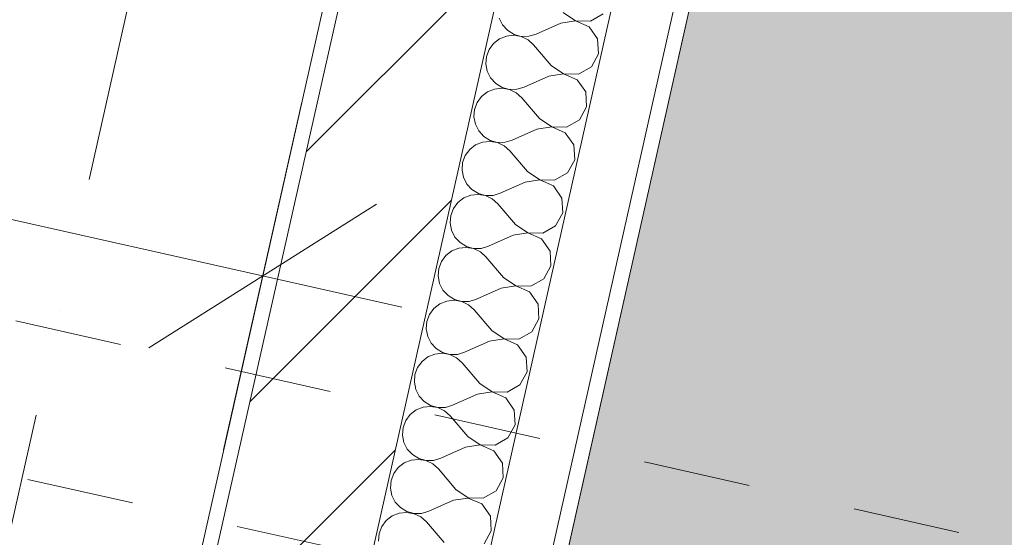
# Model space of a CAD drawing. Header units: millimetres. Extents: x -6990773 to -6682839, y 6117771 to 6220266.
# Tile 36 of 154: x -6941938 to -6940644, y 6141546 to 6142227. Entities that reach past the tile are written whole.
import ezdxf
from ezdxf.enums import TextEntityAlignment as Align

# ---------------------------------------------------------------- set-up
doc = ezdxf.new("R2010")
doc.units = ezdxf.units.MM
doc.header["$MEASUREMENT"] = 0
doc.linetypes.add('короткая штриховая', pattern=[282.222222, 141.111111, -141.111111])
doc.linetypes.add('Штрихпунктирная', pattern=[670.277762, 352.777767, -176.388884, 0, -141.111112])
for name, color, linetype in [('S - МОП.АР', 7, 'Continuous'), ('АР-Стены_внешние_.АР', 7, 'Continuous'), ('АР-Чертеж-Оси_Осевые размеры.АР', 7, 'Continuous'), ('АР-Чертеж-Размеры.АР', 7, 'Continuous')]:
    doc.layers.add(name, color=color, linetype=linetype)
for name, color, linetype, lineweight in [('АР-Разуклонка кровли_Ном._пера__120', 7, 'Continuous', 0), ('АР-Стены_внешние_.АР_Ном._пера__1', 7, 'Continuous', 30), ('АР-Чертеж-Оси_Осевые размеры.АР_Ном._пера__120', 7, 'Continuous', 0), ('АР-Чертеж-Размеры.АР_Ном._пера__1', 7, 'Continuous', 0), ('Кровля_Ном._пера__101', 252, 'Continuous', 0), ('Кровля_Ном._пера__120', 7, 'Continuous', 0)]:
    doc.layers.add(name, color=color, linetype=linetype, lineweight=lineweight)
doc.styles.add('РЎР“Р•РќР•Р\xa0Р\x98Р\xa0_РЎРўР\x98Р›Р¬_4', font='GOTHIC.TTF')
doc.dimstyles.new('СГЕНЕРИР_СТИЛЬ__3', dxfattribs={"dimtxt": 150, "dimasz": 237.5, "dimexe": 0.18, "dimexo": 0.0625, "dimgap": 0, "dimtad": 1, "dimdec": 0, "dimzin": 0, "dimdsep": 46, "dimtxsty": 'РЎР“Р•РќР•Р\xa0Р\x98Р\xa0_РЎРўР\x98Р›Р¬_4', "dimblk": 'ARROWHEAD_6', "dimblk1": 'ARROWHEAD_6', "dimblk2": 'ARROWHEAD_6', "dimcen": 0.09, "dimse1": 1, "dimse2": 1, "dimclrd": 7, "dimclre": 7, "dimclrt": 7, "dimazin": 0, "dimtfac": 1, "dimtdec": 4, "dimtmove": 0, "dimatfit": 3, "dimfxl": 1, "dimtolj": 1, "dimtzin": 0, "dimarcsym": 0})
doc.dimstyles.new('СГЕНЕРИР_СТИЛЬ__8', dxfattribs={"dimtxt": 150, "dimasz": 237.5, "dimexe": 0.18, "dimexo": 0.0625, "dimgap": 0, "dimtad": 1, "dimdec": 0, "dimzin": 0, "dimdsep": 46, "dimtxsty": 'РЎР“Р•РќР•Р\xa0Р\x98Р\xa0_РЎРўР\x98Р›Р¬_4', "dimblk": 'ARROWHEAD_6', "dimblk1": 'ARROWHEAD_6', "dimblk2": 'ARROWHEAD_6', "dimcen": 0.09, "dimse1": 1, "dimse2": 1, "dimclrd": 7, "dimclre": 7, "dimclrt": 7, "dimazin": 0, "dimtfac": 1, "dimtdec": 4, "dimtmove": 2, "dimatfit": 3, "dimfxl": 1, "dimtolj": 1, "dimtzin": 0, "dimarcsym": 0})

# ---------------------------------------------------------------- blocks, each defined once
blk = doc.blocks.new('*X295', base_point=(-6338927.2, 6562677.8))
at = {"layer": 'АР-Стены_внешние_.АР_Ном._пера__1', "color": 7, "linetype": 'Continuous', "lineweight": 0}
for p, q in [((-6941223.9, 6142236), (-6941207.6, 6142225.2)), ((-6941188.1, 6142224.5), (-6941171.2, 6142234.2)), ((-6941308, 6142228.4), (-6941303.5, 6142219.6)), ((-6941227, 6142222.1), (-6941259.6, 6142207.4)), ((-6941207.7, 6142224.9), (-6941227, 6142222.1)), ((-6941189.8, 6142217.2), (-6941207.7, 6142224.9)), ((-6941207.6, 6142225.2), (-6941188.1, 6142224.5)), ((-6941303.5, 6142219.6), (-6941296.8, 6142212.3)), ((-6941296.8, 6142212.3), (-6941288.4, 6142207.2)), ((-6941178.6, 6142201.2), (-6941189.8, 6142217.2)), ((-6941315.4, 6142195.3), (-6941321.3, 6142187.4)), ((-6941307.6, 6142201.3), (-6941315.4, 6142195.3)), ((-6941298.5, 6142205), (-6941307.6, 6142201.3)), ((-6941288.7, 6142206), (-6941298.5, 6142205)), ((-6941278.9, 6142204.3), (-6941288.7, 6142206)), ((-6941288.4, 6142207.2), (-6941278.9, 6142204.6)), ((-6941278.9, 6142204.6), (-6941269, 6142204.7)), ((-6941270.1, 6142200), (-6941278.9, 6142204.3)), ((-6941262.7, 6142193.5), (-6941270.1, 6142200)), ((-6941269, 6142204.7), (-6941259.6, 6142207.4)), ((-6941177.5, 6142181.7), (-6941178.6, 6142201.2)), ((-6941321.3, 6142187.4), (-6941324.7, 6142178.1)), ((-6941239.5, 6142166.3), (-6941262.7, 6142193.5)), ((-6941324.7, 6142178.1), (-6941325.5, 6142168.3)), ((-6941186.8, 6142164.5), (-6941177.5, 6142181.7)), ((-6941325.5, 6142168.3), (-6941323.6, 6142158.7)), ((-6941323.6, 6142158.7), (-6941319.2, 6142149.9)), ((-6941239.5, 6142166.3), (-6941223.3, 6142155.5)), ((-6941203.8, 6142154.8), (-6941186.8, 6142164.5)), ((-6941319.2, 6142149.9), (-6941312.5, 6142142.7)), ((-6941242.7, 6142152.4), (-6941275.2, 6142137.7)), ((-6941223.3, 6142155.2), (-6941242.7, 6142152.4)), ((-6941223.3, 6142155.5), (-6941203.8, 6142154.8)), ((-6941205.4, 6142147.5), (-6941223.3, 6142155.2)), ((-6941194.2, 6142131.5), (-6941205.4, 6142147.5)), ((-6941323.3, 6142131.6), (-6941331.1, 6142125.6)), ((-6941314.1, 6142135.3), (-6941323.3, 6142131.6)), ((-6941304.3, 6142136.3), (-6941314.1, 6142135.3)), ((-6941312.5, 6142142.7), (-6941304, 6142137.5)), ((-6941294.6, 6142134.6), (-6941304.3, 6142136.3)), ((-6941304, 6142137.5), (-6941294.5, 6142134.9)), ((-6941285.7, 6142130.4), (-6941294.6, 6142134.6)), ((-6941294.5, 6142134.9), (-6941284.7, 6142135)), ((-6941278.4, 6142123.8), (-6941285.7, 6142130.4)), ((-6941284.7, 6142135), (-6941275.2, 6142137.7)), ((-6941193.2, 6142112), (-6941194.2, 6142131.5)), ((-6941336.9, 6142117.7), (-6941340.4, 6142108.5)), ((-6941331.1, 6142125.6), (-6941336.9, 6142117.7)), ((-6941255.2, 6142096.6), (-6941278.4, 6142123.8)), ((-6941340.4, 6142108.5), (-6941341.2, 6142098.6)), ((-6941202.5, 6142094.8), (-6941193.2, 6142112)), ((-6941341.2, 6142098.6), (-6941339.3, 6142089)), ((-6941255.2, 6142096.6), (-6941238.9, 6142085.8)), ((-6941219.4, 6142085.2), (-6941202.5, 6142094.8)), ((-6941339.3, 6142089), (-6941334.8, 6142080.2)), ((-6941334.8, 6142080.2), (-6941328.1, 6142073)), ((-6941258.3, 6142082.7), (-6941290.9, 6142068.1)), ((-6941239, 6142085.5), (-6941258.3, 6142082.7)), ((-6941221.1, 6142077.8), (-6941239, 6142085.5)), ((-6941238.9, 6142085.8), (-6941219.4, 6142085.2)), ((-6941329.8, 6142065.6), (-6941338.9, 6142061.9)), ((-6941320, 6142066.6), (-6941329.8, 6142065.6)), ((-6941328.1, 6142073), (-6941319.7, 6142067.8)), ((-6941310.3, 6142064.9), (-6941320, 6142066.6)), ((-6941319.7, 6142067.8), (-6941310.2, 6142065.2)), ((-6941300.3, 6142065.3), (-6941290.9, 6142068.1)), ((-6941209.9, 6142061.8), (-6941221.1, 6142077.8)), ((-6941346.7, 6142055.9), (-6941352.6, 6142048)), ((-6941338.9, 6142061.9), (-6941346.7, 6142055.9)), ((-6941301.4, 6142060.7), (-6941310.3, 6142064.9)), ((-6941310.2, 6142065.2), (-6941300.3, 6142065.3)), ((-6941294, 6142054.1), (-6941301.4, 6142060.7)), ((-6941270.8, 6142027), (-6941294, 6142054.1)), ((-6941208.8, 6142042.3), (-6941209.9, 6142061.8)), ((-6941352.6, 6142048), (-6941356, 6142038.8)), ((-6941218.1, 6142025.2), (-6941208.8, 6142042.3)), ((-6941356, 6142038.8), (-6941356.8, 6142028.9)), ((-6941356.8, 6142028.9), (-6941354.9, 6142019.3)), ((-6941270.8, 6142027), (-6941254.6, 6142016.1)), ((-6941354.9, 6142019.3), (-6941350.5, 6142010.5)), ((-6941254.6, 6142015.8), (-6941274, 6142013)), ((-6941254.6, 6142016.1), (-6941235.1, 6142015.5)), ((-6941236.7, 6142008.1), (-6941254.6, 6142015.8)), ((-6941235.1, 6142015.5), (-6941218.1, 6142025.2)), ((-6941350.5, 6142010.5), (-6941343.8, 6142003.3)), ((-6941343.8, 6142003.3), (-6941335.3, 6141998.2)), ((-6941274, 6142013), (-6941306.5, 6141998.4)), ((-6941225.6, 6141992.1), (-6941236.7, 6142008.1)), ((-6941354.6, 6141992.2), (-6941362.4, 6141986.2)), ((-6941345.4, 6141995.9), (-6941354.6, 6141992.2)), ((-6941335.6, 6141996.9), (-6941345.4, 6141995.9)), ((-6941325.9, 6141995.2), (-6941335.6, 6141996.9)), ((-6941335.3, 6141998.2), (-6941325.8, 6141995.5)), ((-6941317, 6141991), (-6941325.9, 6141995.2)), ((-6941325.8, 6141995.5), (-6941316, 6141995.6)), ((-6941309.7, 6141984.4), (-6941317, 6141991)), ((-6941316, 6141995.6), (-6941306.5, 6141998.4)), ((-6941224.5, 6141972.6), (-6941225.6, 6141992.1)), ((-6941368.2, 6141978.3), (-6941371.7, 6141969.1)), ((-6941362.4, 6141986.2), (-6941368.2, 6141978.3)), ((-6941286.5, 6141957.3), (-6941309.7, 6141984.4)), ((-6941371.7, 6141969.1), (-6941372.5, 6141959.3)), ((-6941233.8, 6141955.5), (-6941224.5, 6141972.6)), ((-6941372.5, 6141959.3), (-6941370.6, 6141949.6)), ((-6941370.6, 6141949.6), (-6941366.1, 6141940.8)), ((-6941286.5, 6141957.3), (-6941270.2, 6141946.4)), ((-6941250.7, 6141945.8), (-6941233.8, 6141955.5)), ((-6941366.1, 6141940.8), (-6941359.4, 6141933.6)), ((-6941289.6, 6141943.3), (-6941322.2, 6141928.7)), ((-6941270.3, 6141946.2), (-6941289.6, 6141943.3)), ((-6941252.4, 6141938.4), (-6941270.3, 6141946.2)), ((-6941270.2, 6141946.4), (-6941250.7, 6141945.8)), ((-6941241.2, 6141922.4), (-6941252.4, 6141938.4)), ((-6941361.1, 6141926.2), (-6941370.2, 6141922.6)), ((-6941351.3, 6141927.2), (-6941361.1, 6141926.2)), ((-6941359.4, 6141933.6), (-6941351, 6141928.5)), ((-6941341.6, 6141925.6), (-6941351.3, 6141927.2)), ((-6941351, 6141928.5), (-6941341.5, 6141925.8)), ((-6941332.7, 6141921.3), (-6941341.6, 6141925.6)), ((-6941341.5, 6141925.8), (-6941331.6, 6141925.9)), ((-6941331.6, 6141925.9), (-6941322.2, 6141928.7)), ((-6941378, 6141916.5), (-6941383.9, 6141908.6)), ((-6941370.2, 6141922.6), (-6941378, 6141916.5)), ((-6941325.3, 6141914.7), (-6941332.7, 6141921.3)), ((-6941302.1, 6141887.6), (-6941325.3, 6141914.7)), ((-6941240.1, 6141902.9), (-6941241.2, 6141922.4)), ((-6941387.3, 6141899.4), (-6941388.1, 6141889.6)), ((-6941383.9, 6141908.6), (-6941387.3, 6141899.4)), ((-6941249.4, 6141885.8), (-6941240.1, 6141902.9)), ((-6941388.1, 6141889.6), (-6941386.2, 6141879.9)), ((-6941302.1, 6141887.6), (-6941285.9, 6141876.7)), ((-6941266.4, 6141876.1), (-6941249.4, 6141885.8)), ((-6941386.2, 6141879.9), (-6941381.8, 6141871.1)), ((-6941305.3, 6141873.6), (-6941337.8, 6141859)), ((-6941285.9, 6141876.5), (-6941305.3, 6141873.6)), ((-6941285.9, 6141876.7), (-6941266.4, 6141876.1)), ((-6941268, 6141868.7), (-6941285.9, 6141876.5)), ((-6941381.8, 6141871.1), (-6941375.1, 6141863.9)), ((-6941375.1, 6141863.9), (-6941366.6, 6141858.8)), ((-6941366.6, 6141858.8), (-6941357.1, 6141856.1)), ((-6941347.3, 6141856.2), (-6941337.8, 6141859)), ((-6941256.9, 6141852.7), (-6941268, 6141868.7)), ((-6941393.7, 6141846.8), (-6941399.5, 6141838.9)), ((-6941385.9, 6141852.9), (-6941393.7, 6141846.8)), ((-6941376.7, 6141856.5), (-6941385.9, 6141852.9)), ((-6941366.9, 6141857.6), (-6941376.7, 6141856.5)), ((-6941357.2, 6141855.9), (-6941366.9, 6141857.6)), ((-6941348.3, 6141851.6), (-6941357.2, 6141855.9)), ((-6941357.1, 6141856.1), (-6941347.3, 6141856.2)), ((-6941341, 6141845), (-6941348.3, 6141851.6)), ((-6941255.8, 6141833.2), (-6941256.9, 6141852.7)), ((-6941399.5, 6141838.9), (-6941403, 6141829.7)), ((-6941317.8, 6141817.9), (-6941341, 6141845)), ((-6941265.1, 6141816.1), (-6941255.8, 6141833.2)), ((-6941403, 6141829.7), (-6941403.8, 6141819.9)), ((-6941403.8, 6141819.9), (-6941401.9, 6141810.2)), ((-6941401.9, 6141810.2), (-6941397.4, 6141801.4)), ((-6941301.6, 6141806.8), (-6941320.9, 6141803.9)), ((-6941317.8, 6141817.9), (-6941301.5, 6141807.1)), ((-6941283.7, 6141799), (-6941301.6, 6141806.8)), ((-6941301.5, 6141807.1), (-6941282, 6141806.4)), ((-6941282, 6141806.4), (-6941265.1, 6141816.1)), ((-6941397.4, 6141801.4), (-6941390.7, 6141794.2)), ((-6941390.7, 6141794.2), (-6941382.3, 6141789.1)), ((-6941320.9, 6141803.9), (-6941353.5, 6141789.3)), ((-6941272.5, 6141783), (-6941283.7, 6141799)), ((-6941401.5, 6141783.2), (-6941409.3, 6141777.1)), ((-6941392.4, 6141786.8), (-6941401.5, 6141783.2)), ((-6941382.6, 6141787.9), (-6941392.4, 6141786.8)), ((-6941372.9, 6141786.2), (-6941382.6, 6141787.9)), ((-6941382.3, 6141789.1), (-6941372.8, 6141786.5)), ((-6941364, 6141781.9), (-6941372.9, 6141786.2)), ((-6941372.8, 6141786.5), (-6941362.9, 6141786.5)), ((-6941356.6, 6141775.3), (-6941364, 6141781.9)), ((-6941362.9, 6141786.5), (-6941353.5, 6141789.3)), ((-6941271.4, 6141763.5), (-6941272.5, 6141783)), ((-6941415.2, 6141769.2), (-6941418.6, 6141760)), ((-6941409.3, 6141777.1), (-6941415.2, 6141769.2)), ((-6941333.4, 6141748.2), (-6941356.6, 6141775.3)), ((-6941418.6, 6141760), (-6941419.4, 6141750.2)), ((-6941280.7, 6141746.4), (-6941271.4, 6141763.5)), ((-6941419.4, 6141750.2), (-6941417.5, 6141740.5)), ((-6941333.4, 6141748.2), (-6941317.2, 6141737.4)), ((-6941297.7, 6141736.7), (-6941280.7, 6141746.4)), ((-6941417.5, 6141740.5), (-6941413.1, 6141731.7)), ((-6941413.1, 6141731.7), (-6941406.4, 6141724.5)), ((-6941336.6, 6141734.2), (-6941369.1, 6141719.6)), ((-6941317.3, 6141737.1), (-6941336.6, 6141734.2)), ((-6941299.3, 6141729.3), (-6941317.3, 6141737.1)), ((-6941317.2, 6141737.4), (-6941297.7, 6141736.7)), ((-6941288.2, 6141713.3), (-6941299.3, 6141729.3)), ((-6941408, 6141717.1), (-6941417.2, 6141713.5)), ((-6941398.2, 6141718.2), (-6941408, 6141717.1)), ((-6941406.4, 6141724.5), (-6941398, 6141719.4)), ((-6941388.5, 6141716.5), (-6941398.2, 6141718.2)), ((-6941398, 6141719.4), (-6941388.5, 6141716.8)), ((-6941388.5, 6141716.8), (-6941378.6, 6141716.8)), ((-6941379.6, 6141712.2), (-6941388.5, 6141716.5)), ((-6941378.6, 6141716.8), (-6941369.1, 6141719.6)), ((-6941425, 6141707.5), (-6941430.8, 6141699.5)), ((-6941417.2, 6141713.5), (-6941425, 6141707.5)), ((-6941372.3, 6141705.7), (-6941379.6, 6141712.2)), ((-6941349.1, 6141678.5), (-6941372.3, 6141705.7)), ((-6941287.1, 6141693.8), (-6941288.2, 6141713.3)), ((-6941434.3, 6141690.3), (-6941435.1, 6141680.5)), ((-6941430.8, 6141699.5), (-6941434.3, 6141690.3)), ((-6941296.4, 6141676.7), (-6941287.1, 6141693.8)), ((-6941435.1, 6141680.5), (-6941433.2, 6141670.8)), ((-6941349.1, 6141678.5), (-6941332.8, 6141667.7)), ((-6941433.2, 6141670.8), (-6941428.7, 6141662)), ((-6941352.2, 6141664.5), (-6941384.8, 6141649.9)), ((-6941332.9, 6141667.4), (-6941352.2, 6141664.5)), ((-6941315, 6141659.6), (-6941332.9, 6141667.4)), ((-6941332.8, 6141667.7), (-6941313.3, 6141667)), ((-6941313.3, 6141667), (-6941296.4, 6141676.7)), ((-6941428.7, 6141662), (-6941422, 6141654.8)), ((-6941422, 6141654.8), (-6941413.6, 6141649.7)), ((-6941303.8, 6141643.6), (-6941315, 6141659.6)), ((-6941432.8, 6141643.8), (-6941440.6, 6141637.8)), ((-6941423.7, 6141647.5), (-6941432.8, 6141643.8)), ((-6941413.9, 6141648.5), (-6941423.7, 6141647.5)), ((-6941404.2, 6141646.8), (-6941413.9, 6141648.5)), ((-6941413.6, 6141649.7), (-6941404.1, 6141647.1)), ((-6941395.3, 6141642.5), (-6941404.2, 6141646.8)), ((-6941404.1, 6141647.1), (-6941394.3, 6141647.1)), ((-6941387.9, 6141636), (-6941395.3, 6141642.5)), ((-6941394.3, 6141647.1), (-6941384.8, 6141649.9)), ((-6941302.7, 6141624.2), (-6941303.8, 6141643.6)), ((-6941446.5, 6141629.8), (-6941449.9, 6141620.6)), ((-6941440.6, 6141637.8), (-6941446.5, 6141629.8)), ((-6941364.7, 6141608.8), (-6941387.9, 6141636)), ((-6941449.9, 6141620.6), (-6941450.8, 6141610.8)), ((-6941312, 6141607), (-6941302.7, 6141624.2)), ((-6941450.8, 6141610.8), (-6941448.8, 6141601.1)), ((-6941448.8, 6141601.1), (-6941444.4, 6141592.3)), ((-6941364.7, 6141608.8), (-6941348.5, 6141598)), ((-6941329, 6141597.3), (-6941312, 6141607)), ((-6941444.4, 6141592.3), (-6941437.7, 6141585.1)), ((-6941367.9, 6141594.9), (-6941400.4, 6141580.2)), ((-6941348.6, 6141597.7), (-6941367.9, 6141594.9)), ((-6941330.6, 6141590), (-6941348.6, 6141597.7)), ((-6941348.5, 6141598), (-6941329, 6141597.3)), ((-6941319.5, 6141573.9), (-6941330.6, 6141590)), ((-6941448.5, 6141574.1), (-6941456.3, 6141568.1)), ((-6941439.3, 6141577.8), (-6941448.5, 6141574.1)), ((-6941429.5, 6141578.8), (-6941439.3, 6141577.8)), ((-6941437.7, 6141585.1), (-6941429.3, 6141580)), ((-6941419.8, 6141577.1), (-6941429.5, 6141578.8)), ((-6941429.3, 6141580), (-6941419.8, 6141577.4)), ((-6941419.8, 6141577.4), (-6941409.9, 6141577.4)), ((-6941410.9, 6141572.8), (-6941419.8, 6141577.1)), ((-6941409.9, 6141577.4), (-6941400.4, 6141580.2)), ((-6941318.4, 6141554.5), (-6941319.5, 6141573.9)), ((-6941456.3, 6141568.1), (-6941462.1, 6141560.1)), ((-6941403.6, 6141566.3), (-6941410.9, 6141572.8)), ((-6941380.4, 6141539.1), (-6941403.6, 6141566.3)), ((-6941465.6, 6141550.9), (-6941466.4, 6141541.1)), ((-6941462.1, 6141560.1), (-6941465.6, 6141550.9)), ((-6941327.7, 6141537.3), (-6941318.4, 6141554.5))]:
    blk.add_line(p, q, dxfattribs=at)
blk = doc.blocks.new('Стена_101_1', base_point=(-6941246.2, 6143000.5))
at = {"layer": 'АР-Стены_внешние_.АР', "linetype": 'Continuous', "lineweight": 0, "true_color": 0x000000}
h = blk.add_hatch(dxfattribs=at)
h.set_pattern_fill('БЛОКИ_БЕТОННЫЕ_ЭФФЕКТИВН_70', color=18, style=0, pattern_type=2)
h.set_pattern_definition([(45, (-6338927.19, 6562677.8), (-127.27922, 127.27922), [])])
h.paths.add_polyline_path([(-6941365.7, 6142924.8), (-6941805, 6140968.6), (-6941609.9, 6140924.8), (-6941170.5, 6142881)])
h = blk.add_hatch(dxfattribs=at)
h.set_pattern_fill('ШТУКАТУРКА__ГИПС_01_0001', color=18, style=0, pattern_type=2)
h.set_pattern_definition([(45, (-6338927.19, 6563027.8), (-111.369318, 111.369318), [0, -105, 0, -157.5]), (110, (-6338577.19, 6563027.8), (148.001588, 53.868173), [0, -77, 0, -133])])
h.paths.add_polyline_path([(-6941389.6, 6142909.7), (-6941798.2, 6141090.1), (-6941778.7, 6141085.7), (-6941370, 6142905.3)])
at = {"layer": 'АР-Стены_внешние_.АР_Ном._пера__1', "color": 7, "linetype": 'Continuous', "lineweight": 0}
for p, q in [((-6941385.5, 6140874.4), (-6940869.4, 6143172.1)), ((-6941463.5, 6140891.9), (-6940980.3, 6143043.3))]:
    blk.add_line(p, q, dxfattribs=at)
at = {"layer": 'АР-Стены_внешние_.АР_Ном._пера__1', "color": 7, "linetype": 'Continuous', "lineweight": 15}
for p, q in [((-6941365.7, 6142924.8), (-6941783.1, 6141066.2)), ((-6941609.9, 6140924.8), (-6941170.5, 6142881))]:
    blk.add_line(p, q, dxfattribs=at)
at = {"layer": 'АР-Стены_внешние_.АР_Ном._пера__1', "color": 7, "linetype": 'Continuous', "lineweight": 0, "flags": 128}
for points in [[(-6941366, 6140870), (-6940828, 6143265.3)], [(-6941389.6, 6142909.7), (-6941798.2, 6141090.1)]]:
    blk.add_lwpolyline(points, dxfattribs=at)
at = {"layer": 'АР-Стены_внешние_.АР', "color": 7, "lineweight": 0}
blk.add_blockref('*X295', (-6338927.2, 6562677.8), dxfattribs=at)
blk = doc.blocks.new('Стандартный Маркер Сетки[56]_1', base_point=(-6940228.2, 6149223.3))
at = {"layer": 'АР-Чертеж-Оси_Осевые размеры.АР_Ном._пера__120', "color": 7, "linetype": 'Штрихпунктирная', "lineweight": 0}
blk.add_line((-6940447.3, 6148247.6), (-6945009.8, 6127933.2), dxfattribs=at)
at = {"layer": 'АР-Чертеж-Оси_Осевые размеры.АР_Ном._пера__120', "color": 7, "lineweight": 0, "style": 'РЎР“Р•РќР•Р\xa0Р\x98Р\xa0_РЎРўР\x98Р›Р¬_4'}
blk.add_attdef('AC_MarkerText_1', text='', height=350, rotation=347.3417, dxfattribs=at).set_placement((-6945268.6, 6126650.8), align=Align.TOP_CENTER)
blk = doc.blocks.new('Стандартный Маркер Сетки[68]_1', base_point=(-6940228.2, 6149223.3))
at = {"layer": 'АР-Чертеж-Оси_Осевые размеры.АР_Ном._пера__120', "color": 7, "linetype": 'Штрихпунктирная', "lineweight": 0}
blk.add_line((-6940447.3, 6148247.6), (-6945009.8, 6127933.2), dxfattribs=at)
at = {"layer": 'АР-Чертеж-Оси_Осевые размеры.АР_Ном._пера__120', "color": 7, "lineweight": 0, "style": 'РЎР“Р•РќР•Р\xa0Р\x98Р\xa0_РЎРўР\x98Р›Р¬_4'}
blk.add_attdef('AC_MarkerText_1', text='', height=350, rotation=347.3417, dxfattribs=at).set_placement((-6945268.6, 6126650.8), align=Align.TOP_CENTER)
blk = doc.blocks.new('*D421', base_point=(-6338927.2, 6562677.8))
at = {"layer": 'АР-Чертеж-Размеры.АР_Ном._пера__1', "color": 7, "linetype": 'Continuous', "lineweight": 0, "transparency": 16777216}
for p, q in [((-6943827, 6147333.6), (-6943868.1, 6147150.7)), ((-6943773.5, 6147001.4), (-6943962.6, 6147300.1)), ((-6944096.7, 6147202.1), (-6943639.4, 6147099.3)), ((-6943868.1, 6147150.7), (-6945393.2, 6140360.1)), ((-6945487.8, 6140509.4), (-6945298.6, 6140210.7)), ((-6945621.9, 6140411.4), (-6945164.5, 6140308.7)), ((-6945393.2, 6140360.1), (-6945434.3, 6140177.1))]:
    blk.add_line(p, q, dxfattribs=at)
at = {"layer": 'АР-Чертеж-Размеры.АР_Ном._пера__1', "color": 7, "lineweight": 0, "transparency": 16777216, "insert": (-6944595.9, 6144047.1), "char_height": 150, "attachment_point": 7, "rotation": 77.3417, "style": 'РЎР“Р•РќР•Р\xa0Р\x98Р\xa0_РЎРўР\x98Р›Р¬_4'}
blk.add_mtext('\\A1;{\\pql;\\fCentury Gothic|b0|i0|c204|p0;\\W1.000000;6\xa0960}', dxfattribs=at)
blk = doc.blocks.new('ARROWHEAD_6')
at = {"color": 0, "linetype": 'Continuous', "lineweight": 0}
for p, q in [((-0.5, -0.5), (0.5, 0.5)), ((0, 0), (-1, 0))]:
    blk.add_line(p, q, dxfattribs=at)
blk = doc.blocks.new('*D430', base_point=(-6338927.2, 6562677.8))
at = {"layer": 'АР-Чертеж-Размеры.АР_Ном._пера__1', "color": 7, "linetype": 'Continuous', "lineweight": 0, "transparency": 16777216}
for p, q in [((-6945534.2, 6142528.7), (-6945431.5, 6142986.1)), ((-6945333.5, 6142852), (-6945632.2, 6142662.8)), ((-6945665.8, 6142798.5), (-6945482.8, 6142757.4)), ((-6945482.8, 6142757.4), (-6941618.7, 6141889.6)), ((-6941670, 6141660.9), (-6941567.3, 6142118.2)), ((-6941768, 6141795), (-6941469.3, 6141984.1)), ((-6941618.7, 6141889.6), (-6941435.7, 6141848.5))]:
    blk.add_line(p, q, dxfattribs=at)
at = {"layer": 'АР-Чертеж-Размеры.АР_Ном._пера__1', "color": 7, "lineweight": 0, "transparency": 16777216, "insert": (-6943802.1, 6142410.7), "char_height": 150, "attachment_point": 7, "rotation": 347.3424, "style": 'РЎР“Р•РќР•Р\xa0Р\x98Р\xa0_РЎРўР\x98Р›Р¬_4'}
blk.add_mtext('\\A1;{\\pql;\\fCentury Gothic|b0|i0|c204|p0;\\W1.000000;3\xa0960}', dxfattribs=at)

msp = doc.modelspace()

# ---------------------------------------------------------------- hatches: boundary and pattern name
at = {"layer": 'Кровля_Ном._пера__101', "linetype": 'Continuous', "lineweight": 0}
h = msp.add_hatch(dxfattribs=at)
h.set_pattern_fill('ПЕСОК_0001', color=252, style=0, pattern_type=2)
h.set_pattern_definition([(32.3417, (-6952891.77, 6138227.56), (-120.9696, 191.0468), [0, -150.75, 0, -226.125]), (97.3417, (-6952401.49, 6138117.45), (224.2711, 28.8958), [0, -110.55, 0, -190.95])])
h.paths.add_polyline_path([(-6958297.1, 6136949.8), (-6937251.1, 6132222.9), (-6934085.7, 6146316.9), (-6936671.4, 6146897.7), (-6936905.8, 6145853.7), (-6940350.5, 6146627.4), (-6940458, 6146149), (-6940744.7, 6144872.5), (-6941092.3, 6143324.6), (-6940828, 6143265.3), (-6941771.4, 6139064.9), (-6951075.3, 6141154.5), (-6949771.5, 6146959.5), (-6949249, 6146842.1), (-6948975, 6148061.9), (-6949384.7, 6148153.9), (-6949231.4, 6148836.7), (-6948890.5, 6150354.6), (-6952413.2, 6151145.8), (-6952233.6, 6151945.7), (-6954799.7, 6152522)])

# ---------------------------------------------------------------- linework, layer by layer
at = {"layer": 'S - МОП.АР', "color": 254, "linetype": 'Continuous', "lineweight": 0, "true_color": 0xd1c7d6, "flags": 128}
msp.add_lwpolyline([(-6945710.6, 6141743.2), (-6945991.1, 6140494.4), (-6942956.7, 6139812.8), (-6942628, 6141276.4), (-6941798.2, 6141090.1), (-6941389.6, 6142909.7), (-6941653.9, 6142969), (-6941163.1, 6145154.2), (-6942041, 6145351.4), (-6941744, 6146673.7), (-6944466, 6147285), (-6945327.1, 6143450.8), (-6945534.2, 6142528.6)], close=True, dxfattribs=at)
at = {"layer": 'АР-Разуклонка кровли_Ном._пера__120', "color": 7, "linetype": 'короткая штриховая', "lineweight": 0}
for p, q in [((-6943595.3, 6142201.7), (-6938716.8, 6141106)), ((-6938760.7, 6140910.9), (-6943639.1, 6142006.6))]:
    msp.add_line(p, q, dxfattribs=at)
at = {"layer": 'Кровля_Ном._пера__120', "color": 7, "linetype": 'Continuous', "lineweight": 0, "flags": 128}
msp.add_lwpolyline([(-6958297.1, 6136949.8), (-6937251.1, 6132222.9), (-6934085.7, 6146316.9), (-6936671.4, 6146897.7), (-6936905.8, 6145853.7), (-6940350.5, 6146627.4), (-6940458, 6146149), (-6940744.7, 6144872.5), (-6941092.3, 6143324.6), (-6940828, 6143265.3), (-6941771.4, 6139064.9), (-6951075.3, 6141154.5), (-6949771.5, 6146959.5), (-6949249, 6146842.1), (-6948975, 6148061.9), (-6949384.7, 6148153.9), (-6949231.4, 6148836.7), (-6948890.5, 6150354.6), (-6952413.2, 6151145.8), (-6952233.6, 6151945.7), (-6954799.7, 6152522)], close=True, dxfattribs=at)

# ---------------------------------------------------------------- block references
at = {"layer": 'АР-Стены_внешние_.АР', "color": 7, "lineweight": 0}
msp.add_blockref('Стена_101_1', (-6941246.2, 6143000.5), dxfattribs=at)
at = {"layer": 'АР-Чертеж-Оси_Осевые размеры.АР', "color": 8, "linetype": 'Continuous', "lineweight": 15}
for name in ['Стандартный Маркер Сетки[56]_1', 'Стандартный Маркер Сетки[68]_1']:
    msp.add_blockref(name, (-6940228.2, 6149223.3), dxfattribs=at)

# ---------------------------------------------------------------- dimensions: what is measured, and where the dimension line sits
at = {"layer": 'АР-Чертеж-Размеры.АР', "color": 7, "linetype": 'Continuous', "lineweight": 0}
for base, p1, p2, angle, dimstyle, picture, middle, turn in [((-6945393.2, 6140360.1), (-6941744, 6146673.7), (-6943513.3, 6139937.8), 257.3417, 'СГЕНЕРИР_СТИЛЬ__8', '*D421', (-6944612.6, 6144314.6), 77.3417), ((-6941618.7, 6141889.6), (-6945502.7, 6142669.1), (-6941634.3, 6141819.9), 347.3424, 'СГЕНЕРИР_СТИЛЬ__3', '*D430', (-6943534.6, 6142427.5), 347.3424)]:
    dim = msp.add_linear_dim(base=base, p1=p1, p2=p2, angle=angle, dimstyle=dimstyle, dxfattribs=at)
    dim.commit()
    dim.dimension.update_dxf_attribs({"geometry": picture, "text_midpoint": middle, "dimtype": 160, "text_rotation": turn})

doc.saveas('drawing.dxf')
